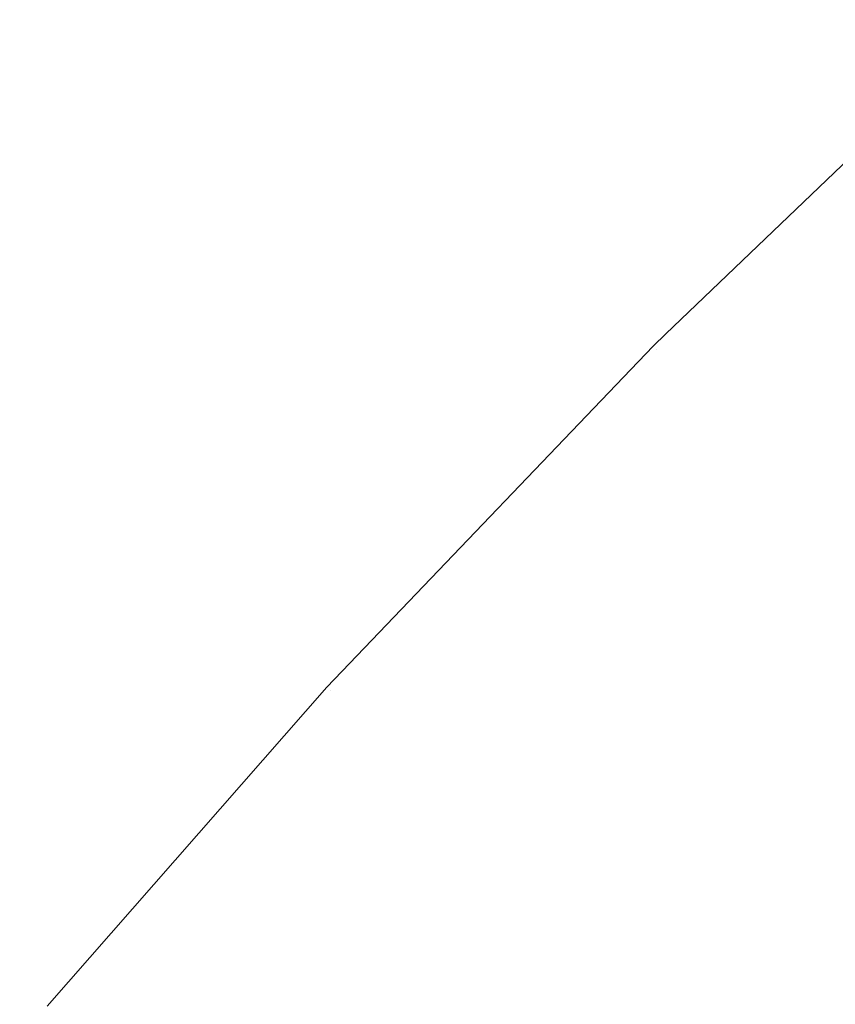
# Model space of a CAD drawing. Header units: centimetres. Extents: x -26.3 to 27.5, y 4.2 to 67.9.
# Tile 54 of 256: x -26.06311 to -26.05556, y 5.96484 to 5.97394. Entities that reach past the tile are written whole.
import ezdxf

# ---------------------------------------------------------------- set-up
doc = ezdxf.new("R2010")
doc.units = ezdxf.units.CM
doc.header["$LTSCALE"] = 2.54
doc.layers.add('Lucido design-1', color=7, linetype='Continuous')

# ---------------------------------------------------------------- blocks, each defined once
blk = doc.blocks.new('Gruppo-2-1')
at = {"color": 7, "linetype": 'Continuous', "lineweight": 9}
for points, invisible_edges in [([(-26.0572146, 5.9708892, -1111.111089), (-26.0540645, 5.9739049, -1111.111089), (-26.0540964, 5.9739397, -1111.114164), (-26.0571313, 5.9710345, -1111.114164)], 11), ([(-26.0572146, 5.9708892, -1147.211089), (-26.0540645, 5.9739049, -1147.211089), (-26.0540964, 5.9739397, -1147.214164), (-26.0571313, 5.9710345, -1147.214164)], 11), ([(-26.0570635, 5.9707381, -1111.1069436), (-26.0539201, 5.9737473, -1111.1069436), (-26.0540645, 5.9739049, -1111.111089), (-26.0572146, 5.9708892, -1111.111089)], 15), ([(-26.0570635, 5.9707381, -1147.2069436), (-26.0539201, 5.9737473, -1147.2069436), (-26.0540645, 5.9739049, -1147.211089), (-26.0572146, 5.9708892, -1147.211089)], 15), ([(-26.0571313, 5.9710345, -1111.714164), (-26.0540964, 5.9739397, -1111.714164), (-26.0540322, 5.9738696, -1111.7185239), (-26.0571808, 5.9708554, -1111.7185239)], 14), ([(-26.0571313, 5.9710345, -1147.814164), (-26.0540964, 5.9739397, -1147.814164), (-26.0540322, 5.9738696, -1147.8185239), (-26.0571808, 5.9708554, -1147.8185239)], 14), ([(-26.0540964, 5.9739397, -1111.714164), (-26.0571313, 5.9710345, -1111.714164), (-26.0571313, 5.9710345, -1111.114164), (-26.0540964, 5.9739397, -1111.114164)], 10), ([(-26.0540964, 5.9739397, -1147.814164), (-26.0571313, 5.9710345, -1147.814164), (-26.0571313, 5.9710345, -1147.214164), (-26.0540964, 5.9739397, -1147.214164)], 10), ([(-26.0571808, 5.9708554, -1111.7185239), (-26.0540322, 5.9738696, -1111.7185239), (-26.0538523, 5.9736734, -1111.7226564), (-26.0569926, 5.9706672, -1111.7226564)], 15), ([(-26.0571808, 5.9708554, -1147.8185239), (-26.0540322, 5.9738696, -1147.8185239), (-26.0538523, 5.9736734, -1147.8226564), (-26.0569926, 5.9706672, -1147.8226564)], 15), ([(-26.0567906, 5.9704652, -1111.102807), (-26.0536593, 5.9734627, -1111.102807), (-26.0539201, 5.9737473, -1111.1069436), (-26.0570635, 5.9707381, -1111.1069436)], 15), ([(-26.0567906, 5.9704652, -1147.202807), (-26.0536593, 5.9734627, -1147.202807), (-26.0539201, 5.9737473, -1147.2069436), (-26.0570635, 5.9707381, -1147.2069436)], 15), ([(-26.0569926, 5.9706672, -1111.7226564), (-26.0538523, 5.9736734, -1111.7226564), (-26.0535574, 5.9733515, -1111.7267707), (-26.0566839, 5.9703585, -1111.7267707)], 15), ([(-26.0569926, 5.9706672, -1147.8226564), (-26.0538523, 5.9736734, -1147.8226564), (-26.0535574, 5.9733515, -1147.8267707), (-26.0566839, 5.9703585, -1147.8267707)], 15), ([(-26.056396, 5.9700706, -1111.0986864), (-26.0532823, 5.9730513, -1111.0986864), (-26.0536593, 5.9734627, -1111.102807), (-26.0567906, 5.9704652, -1111.102807)], 15), ([(-26.056396, 5.9700706, -1147.1986864), (-26.0532823, 5.9730513, -1147.1986864), (-26.0536593, 5.9734627, -1147.202807), (-26.0567906, 5.9704652, -1147.202807)], 15), ([(-26.0566839, 5.9703585, -1111.7267707), (-26.0535574, 5.9733515, -1111.7267707), (-26.0531481, 5.9729049, -1111.73086), (-26.0562556, 5.9699302, -1111.73086)], 15), ([(-26.0566839, 5.9703585, -1147.8267707), (-26.0535574, 5.9733515, -1147.8267707), (-26.0531481, 5.9729049, -1147.83086), (-26.0562556, 5.9699302, -1147.83086)], 15), ([(-26.0558801, 5.9695547, -1111.094589), (-26.0527894, 5.9725134, -1111.094589), (-26.0532823, 5.9730513, -1111.0986864), (-26.056396, 5.9700706, -1111.0986864)], 15), ([(-26.0558801, 5.9695547, -1147.194589), (-26.0527894, 5.9725134, -1147.194589), (-26.0532823, 5.9730513, -1147.1986864), (-26.056396, 5.9700706, -1147.1986864)], 15), ([(-26.0562556, 5.9699302, -1111.73086), (-26.0531481, 5.9729049, -1111.73086), (-26.0526255, 5.9723345, -1111.7349172), (-26.0557086, 5.9693832, -1111.7349172)], 15), ([(-26.0562556, 5.9699302, -1147.83086), (-26.0531481, 5.9729049, -1147.83086), (-26.0526255, 5.9723345, -1147.8349172), (-26.0557086, 5.9693832, -1147.8349172)], 15), ([(-26.0552435, 5.9689181, -1111.090522), (-26.0521812, 5.9718496, -1111.090522), (-26.0527894, 5.9725134, -1111.094589), (-26.0558801, 5.9695547, -1111.094589)], 15), ([(-26.0552435, 5.9689181, -1147.190522), (-26.0521812, 5.9718496, -1147.190522), (-26.0527894, 5.9725134, -1147.194589), (-26.0558801, 5.9695547, -1147.194589)], 15), ([(-26.0557086, 5.9693832, -1111.7349172), (-26.0526255, 5.9723345, -1111.7349172), (-26.0519908, 5.9716418, -1111.7389357), (-26.0550442, 5.9687188, -1111.7389357)], 15), ([(-26.0557086, 5.9693832, -1147.8349172), (-26.0526255, 5.9723345, -1147.8349172), (-26.0519908, 5.9716418, -1147.8389357), (-26.0550442, 5.9687188, -1147.8389357)], 15), ([(-26.0571313, 5.9710345, -1111.114164), (-26.0572481, 5.9709227, -1111.114164), (-26.0572146, 5.9708892, -1111.111089)], 10), ([(-26.0572481, 5.9709227, -1111.114164), (-26.0571313, 5.9710345, -1111.114164), (-26.0571313, 5.9710345, -1111.714164), (-26.0572481, 5.9709227, -1111.714164)], 10), ([(-26.0571808, 5.9708554, -1111.7185239), (-26.0572481, 5.9709227, -1111.714164), (-26.0571313, 5.9710345, -1111.714164)], 9), ([(-26.0571313, 5.9710345, -1147.214164), (-26.0572481, 5.9709227, -1147.214164), (-26.0572146, 5.9708892, -1147.211089)], 10), ([(-26.0572481, 5.9709227, -1147.214164), (-26.0571313, 5.9710345, -1147.214164), (-26.0571313, 5.9710345, -1147.814164), (-26.0572481, 5.9709227, -1147.814164)], 10), ([(-26.0571808, 5.9708554, -1147.8185239), (-26.0572481, 5.9709227, -1147.814164), (-26.0571313, 5.9710345, -1147.814164)], 9), ([(-26.0602303, 5.9677391, -1111.111089), (-26.0572146, 5.9708892, -1111.111089), (-26.0572481, 5.9709227, -1111.114164), (-26.060056, 5.9679895, -1111.114164)], 11), ([(-26.0602303, 5.9677391, -1147.211089), (-26.0572146, 5.9708892, -1147.211089), (-26.0572481, 5.9709227, -1147.214164), (-26.060056, 5.9679895, -1147.214164)], 11), ([(-26.0600727, 5.9675947, -1111.1069436), (-26.0570635, 5.9707381, -1111.1069436), (-26.0572146, 5.9708892, -1111.111089), (-26.0602303, 5.9677391, -1111.111089)], 15), ([(-26.0600727, 5.9675947, -1147.2069436), (-26.0570635, 5.9707381, -1147.2069436), (-26.0572146, 5.9708892, -1147.211089), (-26.0602303, 5.9677391, -1147.211089)], 15), ([(-26.060056, 5.9679895, -1111.714164), (-26.0572481, 5.9709227, -1111.714164), (-26.0571808, 5.9708554, -1111.7185239), (-26.060195, 5.9677068, -1111.7185239)], 14), ([(-26.060056, 5.9679895, -1147.814164), (-26.0572481, 5.9709227, -1147.814164), (-26.0571808, 5.9708554, -1147.8185239), (-26.060195, 5.9677068, -1147.8185239)], 14), ([(-26.0572481, 5.9709227, -1111.714164), (-26.060056, 5.9679895, -1111.714164), (-26.060056, 5.9679895, -1111.114164), (-26.0572481, 5.9709227, -1111.114164)], 10), ([(-26.0572481, 5.9709227, -1147.814164), (-26.060056, 5.9679895, -1147.814164), (-26.060056, 5.9679895, -1147.214164), (-26.0572481, 5.9709227, -1147.214164)], 10), ([(-26.060195, 5.9677068, -1111.7185239), (-26.0571808, 5.9708554, -1111.7185239), (-26.0569926, 5.9706672, -1111.7226564), (-26.0599988, 5.967527, -1111.7226564)], 15), ([(-26.060195, 5.9677068, -1147.8185239), (-26.0571808, 5.9708554, -1147.8185239), (-26.0569926, 5.9706672, -1147.8226564), (-26.0599988, 5.967527, -1147.8226564)], 15), ([(-26.0597881, 5.9673339, -1111.102807), (-26.0567906, 5.9704652, -1111.102807), (-26.0570635, 5.9707381, -1111.1069436), (-26.0600727, 5.9675947, -1111.1069436)], 15), ([(-26.0597881, 5.9673339, -1147.202807), (-26.0567906, 5.9704652, -1147.202807), (-26.0570635, 5.9707381, -1147.2069436), (-26.0600727, 5.9675947, -1147.2069436)], 15), ([(-26.0599988, 5.967527, -1111.7226564), (-26.0569926, 5.9706672, -1111.7226564), (-26.0566839, 5.9703585, -1111.7267707), (-26.0596769, 5.967232, -1111.7267707)], 15), ([(-26.0599988, 5.967527, -1147.8226564), (-26.0569926, 5.9706672, -1147.8226564), (-26.0566839, 5.9703585, -1147.8267707), (-26.0596769, 5.967232, -1147.8267707)], 15), ([(-26.0593767, 5.9669569, -1111.0986864), (-26.056396, 5.9700706, -1111.0986864), (-26.0567906, 5.9704652, -1111.102807), (-26.0597881, 5.9673339, -1111.102807)], 15), ([(-26.0593767, 5.9669569, -1147.1986864), (-26.056396, 5.9700706, -1147.1986864), (-26.0567906, 5.9704652, -1147.202807), (-26.0597881, 5.9673339, -1147.202807)], 15), ([(-26.0596769, 5.967232, -1111.7267707), (-26.0566839, 5.9703585, -1111.7267707), (-26.0562556, 5.9699302, -1111.73086), (-26.0592303, 5.9668227, -1111.73086)], 15), ([(-26.0596769, 5.967232, -1147.8267707), (-26.0566839, 5.9703585, -1147.8267707), (-26.0562556, 5.9699302, -1147.83086), (-26.0592303, 5.9668227, -1147.83086)], 15), ([(-26.0588388, 5.966464, -1111.094589), (-26.0558801, 5.9695547, -1111.094589), (-26.056396, 5.9700706, -1111.0986864), (-26.0593767, 5.9669569, -1111.0986864)], 15), ([(-26.0588388, 5.966464, -1147.194589), (-26.0558801, 5.9695547, -1147.194589), (-26.056396, 5.9700706, -1147.1986864), (-26.0593767, 5.9669569, -1147.1986864)], 15), ([(-26.0592303, 5.9668227, -1111.73086), (-26.0562556, 5.9699302, -1111.73086), (-26.0557086, 5.9693832, -1111.7349172), (-26.0586599, 5.9663001, -1111.7349172)], 15), ([(-26.0592303, 5.9668227, -1147.83086), (-26.0562556, 5.9699302, -1147.83086), (-26.0557086, 5.9693832, -1147.8349172), (-26.0586599, 5.9663001, -1147.8349172)], 15), ([(-26.058175, 5.9658558, -1111.090522), (-26.0552435, 5.9689181, -1111.090522), (-26.0558801, 5.9695547, -1111.094589), (-26.0588388, 5.966464, -1111.094589)], 15), ([(-26.058175, 5.9658558, -1147.190522), (-26.0552435, 5.9689181, -1147.190522), (-26.0558801, 5.9695547, -1147.194589), (-26.0588388, 5.966464, -1147.194589)], 15), ([(-26.0586599, 5.9663001, -1111.7349172), (-26.0557086, 5.9693832, -1111.7349172), (-26.0550442, 5.9687188, -1111.7389357), (-26.0579672, 5.9656654, -1111.7389357)], 15), ([(-26.0586599, 5.9663001, -1147.8349172), (-26.0557086, 5.9693832, -1147.8349172), (-26.0550442, 5.9687188, -1147.8389357), (-26.0579672, 5.9656654, -1147.8389357)], 15), ([(-26.0573862, 5.965133, -1111.0864924), (-26.0544869, 5.9681615, -1111.0864924), (-26.0552435, 5.9689181, -1111.090522), (-26.058175, 5.9658558, -1111.090522)], 15), ([(-26.0573862, 5.965133, -1147.1864924), (-26.0544869, 5.9681615, -1147.1864924), (-26.0552435, 5.9689181, -1147.190522), (-26.058175, 5.9658558, -1147.190522)], 15), ([(-26.0579672, 5.9656654, -1111.7389357), (-26.0550442, 5.9687188, -1111.7389357), (-26.0542639, 5.9679385, -1111.7429085), (-26.0571536, 5.9649198, -1111.7429085)], 15), ([(-26.0579672, 5.9656654, -1147.8389357), (-26.0550442, 5.9687188, -1147.8389357), (-26.0542639, 5.9679385, -1147.8429085), (-26.0571536, 5.9649198, -1147.8429085)], 15), ([(-26.0564733, 5.9642965, -1111.0825073), (-26.0536114, 5.967286, -1111.0825073), (-26.0544869, 5.9681615, -1111.0864924), (-26.0573862, 5.965133, -1111.0864924)], 15), ([(-26.0564733, 5.9642965, -1147.1825073), (-26.0536114, 5.967286, -1147.1825073), (-26.0544869, 5.9681615, -1147.1864924), (-26.0573862, 5.965133, -1147.1864924)], 15), ([(-26.060056, 5.9679895, -1111.114164), (-26.0602651, 5.967771, -1111.114164), (-26.0602303, 5.9677391, -1111.111089)], 10), ([(-26.0602651, 5.967771, -1111.114164), (-26.060056, 5.9679895, -1111.114164), (-26.060056, 5.9679895, -1111.714164), (-26.0602651, 5.967771, -1111.714164)], 10), ([(-26.060195, 5.9677068, -1111.7185239), (-26.0602651, 5.967771, -1111.714164), (-26.060056, 5.9679895, -1111.714164)], 9), ([(-26.060056, 5.9679895, -1147.214164), (-26.0602651, 5.967771, -1147.214164), (-26.0602303, 5.9677391, -1147.211089)], 10), ([(-26.0602651, 5.967771, -1147.214164), (-26.060056, 5.9679895, -1147.214164), (-26.060056, 5.9679895, -1147.814164), (-26.0602651, 5.967771, -1147.814164)], 10), ([(-26.060195, 5.9677068, -1147.8185239), (-26.0602651, 5.967771, -1147.814164), (-26.060056, 5.9679895, -1147.814164)], 9), ([(-26.0571536, 5.9649198, -1111.7429085), (-26.0542639, 5.9679385, -1111.7429085), (-26.0533692, 5.9670438, -1111.7468291), (-26.0562208, 5.9640651, -1111.7468291)], 15), ([(-26.0571536, 5.9649198, -1147.8429085), (-26.0542639, 5.9679385, -1147.8429085), (-26.0533692, 5.9670438, -1147.8468291), (-26.0562208, 5.9640651, -1147.8468291)], 15), ([(-26.0631056, 5.9644604, -1111.111089), (-26.0602303, 5.9677391, -1111.111089), (-26.0602651, 5.967771, -1111.114164), (-26.0628525, 5.9648207, -1111.114164)], 11), ([(-26.0631056, 5.9644604, -1147.211089), (-26.0602303, 5.9677391, -1147.211089), (-26.0602651, 5.967771, -1147.214164), (-26.0628525, 5.9648207, -1147.214164)], 11), ([(-26.0629419, 5.964323, -1111.1069436), (-26.0600727, 5.9675947, -1111.1069436), (-26.0602303, 5.9677391, -1111.111089), (-26.0631056, 5.9644604, -1111.111089)], 15), ([(-26.0629419, 5.964323, -1147.2069436), (-26.0600727, 5.9675947, -1147.2069436), (-26.0602303, 5.9677391, -1147.211089), (-26.0631056, 5.9644604, -1147.211089)], 15), ([(-26.0628525, 5.9648207, -1111.714164), (-26.0602651, 5.967771, -1111.714164), (-26.060195, 5.9677068, -1111.7185239), (-26.063069, 5.9644296, -1111.7185239)], 14), ([(-26.0628525, 5.9648207, -1147.814164), (-26.0602651, 5.967771, -1147.814164), (-26.060195, 5.9677068, -1147.8185239), (-26.063069, 5.9644296, -1147.8185239)], 14), ([(-26.063069, 5.9644296, -1111.7185239), (-26.060195, 5.9677068, -1111.7185239), (-26.0599988, 5.967527, -1111.7226564), (-26.0628651, 5.9642586, -1111.7226564)], 15), ([(-26.063069, 5.9644296, -1147.8185239), (-26.060195, 5.9677068, -1147.8185239), (-26.0599988, 5.967527, -1147.8226564), (-26.0628651, 5.9642586, -1147.8226564)], 15), ([(-26.0602651, 5.967771, -1111.714164), (-26.0628525, 5.9648207, -1111.714164), (-26.0628525, 5.9648207, -1111.114164), (-26.0602651, 5.967771, -1111.114164)], 10), ([(-26.0602651, 5.967771, -1147.814164), (-26.0628525, 5.9648207, -1147.814164), (-26.0628525, 5.9648207, -1147.214164), (-26.0602651, 5.967771, -1147.214164)], 10), ([(-26.0626462, 5.9640749, -1111.102807), (-26.0597881, 5.9673339, -1111.102807), (-26.0600727, 5.9675947, -1111.1069436), (-26.0629419, 5.964323, -1111.1069436)], 15), ([(-26.0626462, 5.9640749, -1147.202807), (-26.0597881, 5.9673339, -1147.202807), (-26.0600727, 5.9675947, -1147.2069436), (-26.0629419, 5.964323, -1147.2069436)], 15), ([(-26.0628651, 5.9642586, -1111.7226564), (-26.0599988, 5.967527, -1111.7226564), (-26.0596769, 5.967232, -1111.7267707), (-26.0625307, 5.9639779, -1111.7267707)], 15), ([(-26.0628651, 5.9642586, -1147.8226564), (-26.0599988, 5.967527, -1147.8226564), (-26.0596769, 5.967232, -1147.8267707), (-26.0625307, 5.9639779, -1147.8267707)], 15), ([(-26.0622187, 5.9637162, -1111.0986864), (-26.0593767, 5.9669569, -1111.0986864), (-26.0597881, 5.9673339, -1111.102807), (-26.0626462, 5.9640749, -1111.102807)], 15), ([(-26.0622187, 5.9637162, -1147.1986864), (-26.0593767, 5.9669569, -1147.1986864), (-26.0597881, 5.9673339, -1147.202807), (-26.0626462, 5.9640749, -1147.202807)], 15), ([(-26.0625307, 5.9639779, -1111.7267707), (-26.0596769, 5.967232, -1111.7267707), (-26.0592303, 5.9668227, -1111.73086), (-26.0620666, 5.9635885, -1111.73086)], 15), ([(-26.0625307, 5.9639779, -1147.8267707), (-26.0596769, 5.967232, -1147.8267707), (-26.0592303, 5.9668227, -1147.83086), (-26.0620666, 5.9635885, -1147.83086)], 15), ([(-26.0554377, 5.9633475, -1111.0785739), (-26.0526182, 5.9662928, -1111.0785739), (-26.0536114, 5.967286, -1111.0825073), (-26.0564733, 5.9642965, -1111.0825073)], 15), ([(-26.0554377, 5.9633475, -1147.1785739), (-26.0526182, 5.9662928, -1147.1785739), (-26.0536114, 5.967286, -1147.1825073), (-26.0564733, 5.9642965, -1147.1825073)], 15), ([(-26.0616598, 5.9632472, -1111.094589), (-26.0588388, 5.966464, -1111.094589), (-26.0593767, 5.9669569, -1111.0986864), (-26.0622187, 5.9637162, -1111.0986864)], 15), ([(-26.0616598, 5.9632472, -1147.194589), (-26.0588388, 5.966464, -1147.194589), (-26.0593767, 5.9669569, -1147.1986864), (-26.0622187, 5.9637162, -1147.1986864)], 15), ([(-26.0562208, 5.9640651, -1111.7468291), (-26.0533692, 5.9670438, -1111.7468291), (-26.0523621, 5.9660367, -1111.750691), (-26.0551707, 5.9631028, -1111.750691)], 15), ([(-26.0562208, 5.9640651, -1147.8468291), (-26.0533692, 5.9670438, -1147.8468291), (-26.0523621, 5.9660367, -1147.850691), (-26.0551707, 5.9631028, -1147.850691)], 15), ([(-26.0620666, 5.9635885, -1111.73086), (-26.0592303, 5.9668227, -1111.73086), (-26.0586599, 5.9663001, -1111.7349172), (-26.061474, 5.9630913, -1111.7349172)], 15), ([(-26.0620666, 5.9635885, -1147.83086), (-26.0592303, 5.9668227, -1147.83086), (-26.0586599, 5.9663001, -1147.8349172), (-26.061474, 5.9630913, -1147.8349172)], 15), ([(-26.0609702, 5.9626685, -1111.090522), (-26.058175, 5.9658558, -1111.090522), (-26.0588388, 5.966464, -1111.094589), (-26.0616598, 5.9632472, -1111.094589)], 15), ([(-26.0609702, 5.9626685, -1147.190522), (-26.058175, 5.9658558, -1147.190522), (-26.0588388, 5.966464, -1147.194589), (-26.0616598, 5.9632472, -1147.194589)], 15), ([(-26.061474, 5.9630913, -1111.7349172), (-26.0586599, 5.9663001, -1111.7349172), (-26.0579672, 5.9656654, -1111.7389357), (-26.0607543, 5.9624874, -1111.7389357)], 15), ([(-26.061474, 5.9630913, -1147.8349172), (-26.0586599, 5.9663001, -1147.8349172), (-26.0579672, 5.9656654, -1147.8389357), (-26.0607543, 5.9624874, -1147.8389357)], 15), ([(-26.0601506, 5.9619808, -1111.0864924), (-26.0573862, 5.965133, -1111.0864924), (-26.058175, 5.9658558, -1111.090522), (-26.0609702, 5.9626685, -1111.090522)], 15), ([(-26.0601506, 5.9619808, -1147.1864924), (-26.0573862, 5.965133, -1147.1864924), (-26.058175, 5.9658558, -1147.190522), (-26.0609702, 5.9626685, -1147.190522)], 15), ([(-26.0607543, 5.9624874, -1111.7389357), (-26.0579672, 5.9656654, -1111.7389357), (-26.0571536, 5.9649198, -1111.7429085), (-26.0599089, 5.961778, -1111.7429085)], 15), ([(-26.0607543, 5.9624874, -1147.8389357), (-26.0579672, 5.9656654, -1147.8389357), (-26.0571536, 5.9649198, -1147.8429085), (-26.0599089, 5.961778, -1147.8429085)], 15), ([(-26.0592021, 5.9611849, -1111.0825073), (-26.0564733, 5.9642965, -1111.0825073), (-26.0573862, 5.965133, -1111.0864924), (-26.0601506, 5.9619808, -1111.0864924)], 15), ([(-26.0592021, 5.9611849, -1147.1825073), (-26.0564733, 5.9642965, -1147.1825073), (-26.0573862, 5.965133, -1147.1864924), (-26.0601506, 5.9619808, -1147.1864924)], 15), ([(-26.0599089, 5.961778, -1111.7429085), (-26.0571536, 5.9649198, -1111.7429085), (-26.0562208, 5.9640651, -1111.7468291), (-26.0589397, 5.9609647, -1111.7468291)], 15), ([(-26.0599089, 5.961778, -1147.8429085), (-26.0571536, 5.9649198, -1147.8429085), (-26.0562208, 5.9640651, -1147.8468291), (-26.0589397, 5.9609647, -1147.8468291)], 15)]:
    blk.add_3dface(points, dxfattribs=dict(at, invisible_edges=invisible_edges))
blk = doc.blocks.new('Gruppo-3-1')
at = {"color": 7}
blk.add_blockref('Gruppo-2-1', (0, 0), dxfattribs=at)

msp = doc.modelspace()

# ---------------------------------------------------------------- block references
at = {"layer": 'Lucido design-1', "color": 7}
msp.add_blockref('Gruppo-3-1', (0, 0), dxfattribs=at)

doc.saveas('drawing.dxf')
